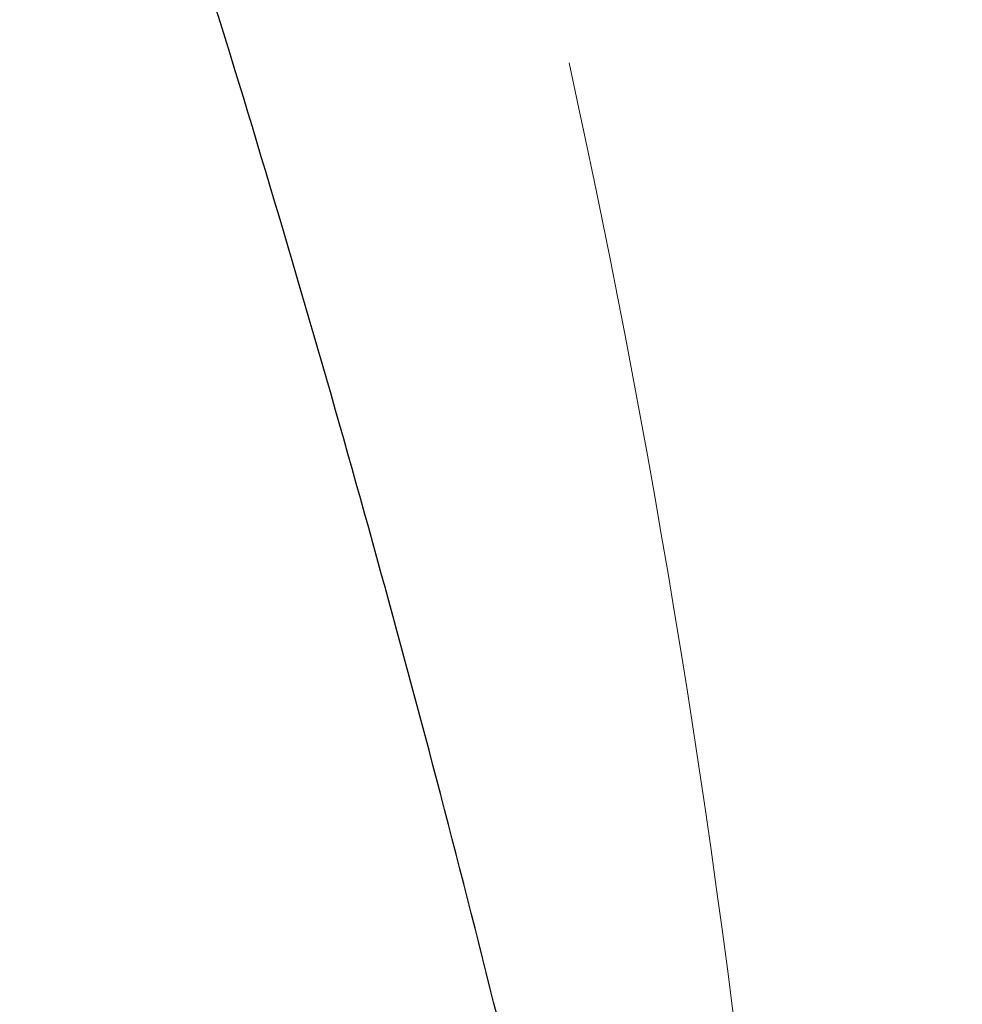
# Model space of a CAD drawing. Header units: millimetres. Extents: x 8 to 831, y 12 to 489.
# Tile 75 of 93: x 671.646 to 671.853, y 204.684 to 204.9. Entities that reach past the tile are written whole.
import ezdxf

# ---------------------------------------------------------------- set-up
doc = ezdxf.new("R2010")
doc.units = ezdxf.units.MM

msp = doc.modelspace()

# ---------------------------------------------------------------- linework, layer by layer
at = {"color": 252, "linetype": 'Continuous', "lineweight": 0}
msp.add_arc((669.4368671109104, 204.3813619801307), 2.384908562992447, 358.8356117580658, 12.32680377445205, dxfattribs=at)
at = {"color": 7, "linetype": 'Continuous', "lineweight": 30}
msp.add_open_spline([(671.5952093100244, 202.8914659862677), (671.6031081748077, 202.9041261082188), (671.6245950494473, 202.938564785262), (671.6569930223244, 202.9972264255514), (671.6915877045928, 203.0682251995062), (671.7229435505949, 203.1423631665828), (671.7510765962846, 203.2195465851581), (671.7758972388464, 203.2996643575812), (671.7973463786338, 203.3825692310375), (671.8153707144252, 203.4681037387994), (671.829931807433, 203.5560973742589), (671.8410047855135, 203.6463724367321), (671.848578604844, 203.7387475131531), (671.8526548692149, 203.8330409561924), (671.853246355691, 203.9290733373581), (671.8503754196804, 204.026664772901), (671.8440728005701, 204.1256407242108), (671.8343759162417, 204.2258321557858), (671.8213266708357, 204.3270796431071), (671.8049707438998, 204.4292272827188), (671.7853569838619, 204.5321219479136), (671.7625370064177, 204.6356126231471), (671.7365649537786, 204.7395498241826), (671.7074973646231, 204.8437851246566), (671.6753931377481, 204.9481708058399), (671.6403134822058, 205.0525595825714), (671.6023221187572, 205.1568045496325), (671.561484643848, 205.2607587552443), (671.5178710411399, 205.3642765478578), (671.4715464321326, 205.4672086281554), (671.4226056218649, 205.5694208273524), (671.3710442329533, 205.6707245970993), (671.3198641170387, 205.7662383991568), (671.2847407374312, 205.8273450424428), (671.2685673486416, 205.8554830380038)], degree=3, knots=[0, 0, 0, 0, 0.01771893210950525, 0.04819989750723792, 0.07885868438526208, 0.109780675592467, 0.1409538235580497, 0.1723587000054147, 0.2039696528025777, 0.2357569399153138, 0.2676889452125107, 0.2997342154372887, 0.3318631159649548, 0.3640489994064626, 0.3962688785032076, 0.4285036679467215, 0.4607338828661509, 0.4929488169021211, 0.5251407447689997, 0.5573044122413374, 0.5894365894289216, 0.621535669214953, 0.6536013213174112, 0.6856342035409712, 0.717635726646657, 0.7496078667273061, 0.7815530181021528, 0.8134738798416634, 0.8453733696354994, 0.8772545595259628, 0.9091206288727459, 0.9409748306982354, 0.9728204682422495, 1, 1, 1, 1], dxfattribs=at)

doc.saveas('drawing.dxf')
